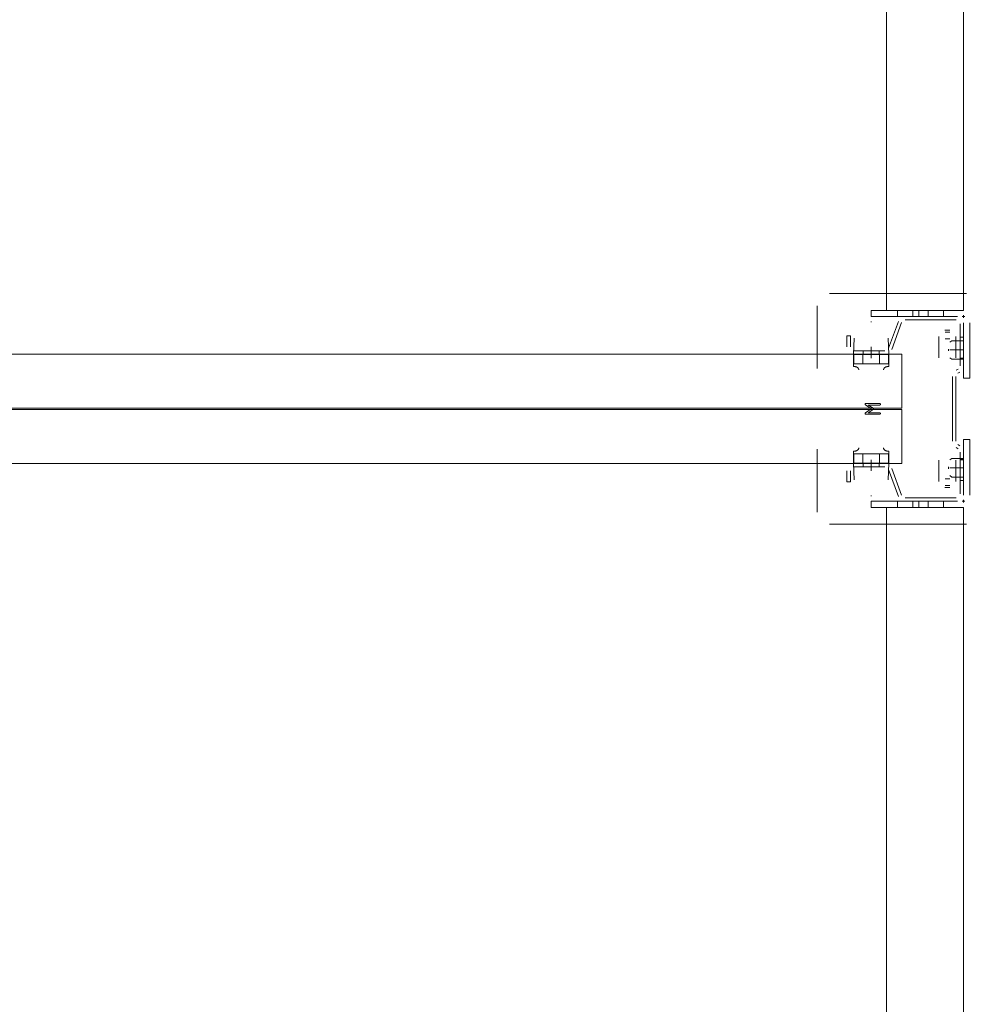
# Model space of a CAD drawing. Header units: millimetres. Extents: x -12989 to 357906, y -50379 to 30884.
# Tile 204 of 256: x 18595 to 19215, y 8204 to 8844. Entities that reach past the tile are written whole.
import ezdxf

# ---------------------------------------------------------------- set-up
doc = ezdxf.new("R2010")
doc.units = ezdxf.units.MM
doc.header["$MEASUREMENT"] = 0
doc.linetypes.add('MITTE2', pattern=[112.5, 75, -12.5, 12.5, -12.5])
doc.layers.add('Nowe_A_WYM_ZEWNETRZNE', color=7, linetype='Continuous')
for name, color, linetype, lineweight in [('Nowe_A_WYM_ZEWNETRZNE_Nr_pióra__1', 7, 'Continuous', 13), ('Nowe_A_WYM_ZEWNETRZNE_Nr_pióra__45', 7, 'Continuous', 15), ('Nowe_A_WYM_ZEWNETRZNE_Nr_pióra__85', 7, 'Continuous', 13), ('Nowe_REGAŁY_Nr_pióra__18', 9, 'Continuous', 13)]:
    doc.layers.add(name, color=color, linetype=linetype, lineweight=lineweight)
doc.styles.add('STYL_AUTOMATYCZNY_3', font='arial.ttf')
doc.dimstyles.new('STYL_AUTOMATYCZNY__1', dxfattribs={"dimtxt": 139.999998, "dimasz": 71.25, "dimexe": 0.18, "dimexo": 0.0625, "dimgap": 0, "dimtad": 1, "dimtih": 1, "dimtoh": 1, "dimdec": 0, "dimlfac": 0.1, "dimzin": 0, "dimdsep": 46, "dimtxsty": 'STYL_AUTOMATYCZNY_3', "dimblk": 'ARROWHEAD_6', "dimblk1": 'ARROWHEAD_6', "dimblk2": 'ARROWHEAD_6', "dimcen": 0.09, "dimse1": 1, "dimse2": 1, "dimclrd": 7, "dimclre": 7, "dimclrt": 7, "dimadec": 0, "dimazin": 0, "dimtfac": 1, "dimtdec": 4, "dimtmove": 0, "dimatfit": 3, "dimfxl": 0, "dimtolj": 1, "dimtzin": 0, "dimarcsym": 0})
doc.dimstyles.new('STYL_AUTOMATYCZNY__2', dxfattribs={"dimtxt": 139.999998, "dimasz": 71.25, "dimexe": 0.18, "dimexo": 0.0625, "dimgap": 0, "dimtad": 1, "dimdec": 0, "dimlfac": 0.1, "dimzin": 0, "dimdsep": 46, "dimtxsty": 'STYL_AUTOMATYCZNY_3', "dimblk": 'ARROWHEAD_6', "dimblk1": 'ARROWHEAD_6', "dimblk2": 'ARROWHEAD_6', "dimcen": 0.09, "dimse1": 1, "dimse2": 1, "dimclrd": 7, "dimclre": 7, "dimclrt": 7, "dimadec": 0, "dimazin": 0, "dimtfac": 1, "dimtdec": 4, "dimtmove": 0, "dimatfit": 3, "dimfxl": 0, "dimtolj": 1, "dimtzin": 0, "dimarcsym": 0})

# ---------------------------------------------------------------- blocks, each defined once
blk = doc.blocks.new('*D264')
at = {"layer": 'Nowe_A_WYM_ZEWNETRZNE_Nr_pióra__45', "color": 7, "linetype": 'Continuous', "lineweight": 15}
for p, q in [((5753.24, 15842.65), (5678.24, 15767.65)), ((36387.5, 15842.65), (36312.5, 15767.65))]:
    blk.add_line(p, q, dxfattribs=at)
at = {"layer": 'Nowe_A_WYM_ZEWNETRZNE_Nr_pióra__85', "color": 7, "linetype": 'Continuous', "lineweight": 13}
for p, q in [((5715.74, 15734.83), (5715.74, 15875.46)), ((36350, 15734.83), (36350, 15875.46)), ((5715.74, 15805.15), (36350, 15805.15))]:
    blk.add_line(p, q, dxfattribs=at)
at = {"layer": 'Nowe_A_WYM_ZEWNETRZNE_Nr_pióra__1', "color": 7, "lineweight": 13, "char_height": 140, "attachment_point": 7, "style": 'STYL_AUTOMATYCZNY_3'}
for s, insert in [('\\A1;{\\pql;\\fArial|b0|i0|c238|p0;\\W1.000000;3\xa0063}', (20685.85, 15833.15)), ('\\A1;{\\pql;\\fArial|b0|i0|c238|p0;\\W1.000000;15}', (36098.94, 15833.15))]:
    blk.add_mtext(s, dxfattribs=dict(at, insert=insert))
blk = doc.blocks.new('ARROWHEAD_6')
at = {"color": 0, "linetype": 'Continuous', "lineweight": 0}
for p, q in [((-0.5, -0.5), (0.5, 0.5)), ((0, 0), (-1, 0))]:
    blk.add_line(p, q, dxfattribs=at)
blk = doc.blocks.new('*D284')
at = {"layer": 'Nowe_A_WYM_ZEWNETRZNE_Nr_pióra__45', "color": 7, "linetype": 'Continuous', "lineweight": 15}
for p, q in [((5753.24, 13180.29), (5678.24, 13105.29)), ((36387.5, 13180.29), (36312.5, 13105.29))]:
    blk.add_line(p, q, dxfattribs=at)
at = {"layer": 'Nowe_A_WYM_ZEWNETRZNE_Nr_pióra__85', "color": 7, "linetype": 'Continuous', "lineweight": 13}
for p, q in [((5715.74, 13072.47), (5715.74, 13213.1)), ((36350, 13072.47), (36350, 13213.1)), ((5715.74, 13142.79), (36350, 13142.79))]:
    blk.add_line(p, q, dxfattribs=at)
at = {"layer": 'Nowe_A_WYM_ZEWNETRZNE_Nr_pióra__1', "color": 7, "lineweight": 13, "char_height": 140, "attachment_point": 7, "style": 'STYL_AUTOMATYCZNY_3'}
for s, insert in [('\\A1;{\\pql;\\fArial|b0|i0|c238|p0;\\W1.000000;3\xa0063}', (20685.85, 13170.79)), ('\\A1;{\\pql;\\fArial|b0|i0|c238|p0;\\W1.000000;15}', (36098.94, 13170.79))]:
    blk.add_mtext(s, dxfattribs=dict(at, insert=insert))
blk = doc.blocks.new('*D308')
at = {"layer": 'Nowe_A_WYM_ZEWNETRZNE_Nr_pióra__45', "color": 7, "linetype": 'Continuous', "lineweight": 15}
for p, q in [((37171.6, 187.5), (37246.6, 112.5)), ((37171.6, 37.5), (37246.6, -37.5))]:
    blk.add_line(p, q, dxfattribs=at)
at = {"layer": 'Nowe_A_WYM_ZEWNETRZNE_Nr_pióra__85', "color": 7, "linetype": 'Continuous', "lineweight": 13}
for p, q in [((37209.1, 150), (37209.1, 14850)), ((37279.42, 150), (37138.79, 150)), ((37209.1, 0), (37209.1, 150)), ((37279.42, 0), (37138.79, 0)), ((37209.1, -56.25), (37209.1, 0))]:
    blk.add_line(p, q, dxfattribs=at)
at = {"layer": 'Nowe_A_WYM_ZEWNETRZNE_Nr_pióra__1', "color": 7, "lineweight": 13, "insert": (37181.1, -251.06), "char_height": 140, "attachment_point": 7, "rotation": 90, "style": 'STYL_AUTOMATYCZNY_3'}
blk.add_mtext('\\A1;{\\pql;\\fArial|b0|i0|c238|p0;\\W1.000000;15}', dxfattribs=at)
blk = doc.blocks.new('*D310')
at = {"layer": 'Nowe_A_WYM_ZEWNETRZNE_Nr_pióra__45', "color": 7, "linetype": 'Continuous', "lineweight": 15}
for p, q in [((37171.6, 14887.5), (37246.6, 14812.5)), ((37171.6, 187.5), (37246.6, 112.5))]:
    blk.add_line(p, q, dxfattribs=at)
at = {"layer": 'Nowe_A_WYM_ZEWNETRZNE_Nr_pióra__85', "color": 7, "linetype": 'Continuous', "lineweight": 13}
for p, q in [((37209.1, 150), (37209.1, 14850)), ((37279.42, 150), (37138.79, 150)), ((37209.1, 0), (37209.1, 150))]:
    blk.add_line(p, q, dxfattribs=at)
at = {"layer": 'Nowe_A_WYM_ZEWNETRZNE_Nr_pióra__1', "color": 7, "lineweight": 13, "char_height": 140, "attachment_point": 7, "rotation": 90, "style": 'STYL_AUTOMATYCZNY_3'}
for s, insert in [('\\A1;{\\pql;\\fArial|b0|i0|c238|p0;\\W1.000000;15}', (37181.1, 14598.94)), ('\\A1;{\\pql;\\fArial|b0|i0|c238|p0;\\W1.000000;1\xa0470}', (37181.1, 7152.98))]:
    blk.add_mtext(s, dxfattribs=dict(at, insert=insert))
blk = doc.blocks.new('*D311')
at = {"layer": 'Nowe_A_WYM_ZEWNETRZNE_Nr_pióra__45', "color": 7, "linetype": 'Continuous', "lineweight": 15}
blk.add_line((37171.6, 14887.5), (37246.6, 14812.5), dxfattribs=at)
at = {"layer": 'Nowe_A_WYM_ZEWNETRZNE_Nr_pióra__85', "color": 7, "linetype": 'Continuous', "lineweight": 13}
blk.add_line((37209.1, 150), (37209.1, 14850), dxfattribs=at)
blk = doc.blocks.new('*D312')
at = {"layer": 'Nowe_A_WYM_ZEWNETRZNE_Nr_pióra__45', "color": 7, "linetype": 'Continuous', "lineweight": 15}
for p, q in [((37246.6, 14962.5), (37171.6, 15037.5)), ((37171.6, 14887.5), (37246.6, 14812.5))]:
    blk.add_line(p, q, dxfattribs=at)
at = {"layer": 'Nowe_A_WYM_ZEWNETRZNE_Nr_pióra__85', "color": 7, "linetype": 'Continuous', "lineweight": 13}
for p, q in [((37209.1, 15000), (37209.1, 15056.25)), ((37279.42, 15000), (37138.79, 15000)), ((37209.1, 14850), (37209.1, 15000)), ((37279.42, 14850), (37138.79, 14850)), ((37209.1, 150), (37209.1, 14850))]:
    blk.add_line(p, q, dxfattribs=at)

msp = doc.modelspace()

# ---------------------------------------------------------------- linework, layer by layer
at = {"layer": 'Nowe_REGAŁY_Nr_pióra__18', "color": 9, "linetype": 'Continuous', "lineweight": 13}
for p, q in [((19158, 8654.99), (19158, 11346.99)), ((19208, 8654.99), (19208, 11346.99)), ((19121, 8665.99), (19210, 8665.99)), ((19121, 8665.99), (19210, 8665.99)), ((19113, 8617.14), (19113, 8657.99)), ((19113, 8617.14), (19113, 8657.99)), ((19208, 8654.99), (19148, 8654.99)), ((19148, 8650.99), (19148, 8654.99)), ((19165, 8650.99), (19165, 8654.99)), ((19175, 8650.99), (19175, 8654.99)), ((19179, 8650.99), (19179, 8654.99)), ((19185, 8650.99), (19185, 8654.99)), ((19195, 8650.99), (19195, 8654.99)), ((19148, 8650.99), (19204, 8650.99)), ((19170.13, 8650.99), (19203.25, 8650.99)), ((19170.13, 8650.99), (19203.25, 8650.99)), ((19203.25, 8648.74), (19170.13, 8648.74)), ((19203.25, 8648.74), (19170.13, 8648.74)), ((19207.1, 8650.99), (19208.9, 8650.99)), ((19207.1, 8650.99), (19208.9, 8650.99)), ((19208, 8650.09), (19208, 8651.89)), ((19208, 8650.09), (19208, 8651.89)), ((19147.77, 8647.54), (19148.23, 8647.54)), ((19147.77, 8647.54), (19148.23, 8647.54)), ((19159.3, 8630.38), (19165.66, 8647.86)), ((19159.3, 8630.38), (19165.66, 8647.86)), ((19167.78, 8647.09), (19161.41, 8629.61)), ((19167.78, 8647.09), (19161.41, 8629.61)), ((19195.9, 8642.11), (19199.1, 8642.11)), ((19195.9, 8642.11), (19199.1, 8642.11)), ((19205.75, 8619.03), (19205.75, 8646.24)), ((19205.75, 8619.03), (19205.75, 8646.24)), ((19208, 8646.99), (19208, 8610.99)), ((19208, 8646.24), (19208, 8619.03)), ((19208, 8646.24), (19208, 8619.03)), ((19212, 8610.99), (19212, 8646.99)), ((19132.25, 8638.49), (19134.5, 8638.49)), ((19132.25, 8631.24), (19132.25, 8638.49)), ((19132.25, 8638.49), (19134.5, 8638.49)), ((19132.25, 8631.24), (19132.25, 8638.49)), ((19134.5, 8638.49), (19134.5, 8631.24)), ((19134.5, 8638.49), (19134.5, 8631.24)), ((19136.5, 8626.25), (19136.88, 8637.02)), ((19136.5, 8626.25), (19136.88, 8637.02)), ((19159.12, 8637.02), (19159.5, 8626.25)), ((19159.12, 8637.02), (19159.5, 8626.25)), ((19191.9, 8625.91), (19191.9, 8638.11)), ((19191.9, 8625.91), (19191.9, 8638.11)), ((19192, 8637.91), (19192, 8633.67)), ((19192, 8637.91), (19192, 8633.67)), ((19196, 8640.74), (19199, 8640.74)), ((19196, 8640.74), (19199, 8640.74)), ((19196, 8636.5), (19199, 8636.5)), ((19196, 8636.5), (19199, 8636.5)), ((19203, 8633.67), (19203, 8637.91)), ((19203, 8633.67), (19203, 8637.91)), ((19203.1, 8638.11), (19203.1, 8625.91)), ((19203.1, 8638.11), (19203.1, 8625.91)), ((19205.75, 8637.49), (19208, 8637.49)), ((19205.75, 8637.49), (19208, 8637.49)), ((19192, 8627.09), (19192, 8633.67)), ((19192, 8627.09), (19192, 8633.67)), ((19198.13, 8629.88), (19198.13, 8628.6)), ((19199.08, 8634.3), (19200.45, 8635.29)), ((19208.03, 8629.24), (19199.18, 8629.24)), ((19208, 8635.29), (19200.45, 8635.29)), ((19203, 8633.67), (19203, 8627.09)), ((19203, 8633.67), (19203, 8627.09)), ((19136.49, 8619.74), (19136.49, 8626.25)), ((19136.49, 8626.25), (19136.5, 8626.25)), ((19136.49, 8619.74), (19136.49, 8626.25)), ((19136.49, 8626.25), (19136.5, 8626.25)), ((19136.64, 8620.45), (19136.64, 8626.25)), ((19137.05, 8626.25), (19136.64, 8626.25)), ((19136.64, 8620.45), (19136.64, 8626.25)), ((19137.05, 8626.25), (19136.64, 8626.25)), ((19137, 8628.74), (19156.95, 8628.74)), ((19137, 8628.74), (19156.95, 8628.74)), ((19156.95, 8626.49), (19137, 8626.49)), ((19156.95, 8626.49), (19137, 8626.49)), ((19137.05, 8626.25), (19147.94, 8626.25)), ((19137.05, 8626.25), (19147.94, 8626.25)), ((19142.5, 8626.25), (19142.5, 8620.25)), ((19142.5, 8626.25), (19142.5, 8620.25)), ((19142.85, 8626.49), (19142.85, 8628.74)), ((19142.85, 8626.49), (19142.85, 8628.74)), ((19148.06, 8626.25), (19147.94, 8626.25)), ((19148.06, 8626.25), (19147.94, 8626.25)), ((19148.06, 8626.25), (19158.95, 8626.25)), ((19148.06, 8626.25), (19158.95, 8626.25)), ((19153.15, 8626.49), (19153.15, 8628.74)), ((19153.15, 8626.49), (19153.15, 8628.74)), ((19153.5, 8626.25), (19153.5, 8620.25)), ((19153.5, 8626.25), (19153.5, 8620.25)), ((19159.36, 8626.25), (19158.95, 8626.25)), ((19159.36, 8626.25), (19158.95, 8626.25)), ((19159.36, 8626.25), (19159.36, 8620.45)), ((19159.36, 8626.25), (19159.36, 8620.45)), ((19159.5, 8626.25), (19159.51, 8626.25)), ((19159.5, 8626.25), (19159.51, 8626.25)), ((19159.51, 8626.25), (19159.51, 8619.75)), ((19159.51, 8626.25), (19159.51, 8619.75)), ((19191.99, 8625.91), (19191.9, 8625.91)), ((19191.99, 8625.91), (19191.9, 8625.91)), ((19191.99, 8624.25), (19191.99, 8625.91)), ((19191.99, 8624.25), (19191.99, 8625.91)), ((19192, 8624.25), (19191.99, 8624.25)), ((19192, 8624.25), (19191.99, 8624.25)), ((19192, 8624.26), (19192, 8627.09)), ((19192, 8624.26), (19192, 8627.09)), ((19192, 8624.26), (19192, 8624.25)), ((19192, 8624.26), (19192, 8624.25)), ((19200.45, 8623.19), (19199.08, 8624.18)), ((19208, 8623.19), (19200.45, 8623.19)), ((19203, 8624.26), (19203, 8627.09)), ((19203, 8624.26), (19203, 8627.09)), ((19203, 8624.25), (19203, 8624.26)), ((19203, 8624.25), (19203, 8624.26)), ((19203.01, 8624.25), (19203, 8624.25)), ((19203.01, 8624.25), (19203, 8624.25)), ((19203.01, 8625.91), (19203.01, 8624.25)), ((19203.1, 8625.91), (19203.01, 8625.91)), ((19203.01, 8625.91), (19203.01, 8624.25)), ((19203.1, 8625.91), (19203.01, 8625.91)), ((19208, 8623.99), (19205.75, 8623.99)), ((19208, 8623.99), (19205.75, 8623.99)), ((19208, 8623.49), (19205.75, 8623.49)), ((19208, 8623.49), (19205.75, 8623.49)), ((19136.53, 8622.01), (19136.53, 8618.55)), ((19136.53, 8622.01), (19136.53, 8618.55)), ((19137.05, 8620.25), (19136.64, 8620.25)), ((19137.05, 8620.25), (19136.64, 8620.25)), ((19147.94, 8620.25), (19137.05, 8620.25)), ((19147.94, 8620.25), (19137.05, 8620.25)), ((19148.06, 8620.25), (19147.94, 8620.25)), ((19148.06, 8620.25), (19147.94, 8620.25)), ((19158.95, 8620.25), (19148.06, 8620.25)), ((19158.95, 8620.25), (19148.06, 8620.25)), ((19159.36, 8620.25), (19158.95, 8620.25)), ((19159.36, 8620.25), (19158.95, 8620.25)), ((19159.47, 8618.56), (19159.47, 8622.02)), ((19159.47, 8618.56), (19159.47, 8622.02)), ((19203.13, 8616.07), (19204.5, 8616.87)), ((19203.13, 8616.07), (19204.5, 8616.87)), ((19200.75, 8570.02), (19200.75, 8611.96)), ((19200.75, 8570.02), (19200.75, 8611.96)), ((19203, 8611.96), (19203, 8570.02)), ((19203, 8611.96), (19203, 8570.02)), ((19205.63, 8614.92), (19204.25, 8614.12)), ((19205.63, 8614.92), (19204.25, 8614.12)), ((19212, 8610.99), (19208, 8610.99)), ((19148.09, 8590.99), (19144.22, 8593.56)), ((19148.09, 8590.99), (19144.22, 8593.56)), ((19144.25, 8588.43), (19148.09, 8590.99)), ((19144.25, 8588.43), (19148.09, 8590.99)), ((19144.5, 8594.49), (19153.5, 8594.49)), ((19144.5, 8594.49), (19153.5, 8594.49)), ((19146.14, 8593.48), (19149.19, 8591.45)), ((19153.5, 8593.48), (19146.14, 8593.48)), ((19146.14, 8593.48), (19149.19, 8591.45)), ((19153.5, 8593.48), (19146.14, 8593.48)), ((19153.5, 8587.49), (19144.5, 8587.49)), ((19153.5, 8587.49), (19144.5, 8587.49)), ((19149.19, 8590.52), (19146.14, 8588.49)), ((19149.19, 8590.52), (19146.14, 8588.49)), ((19146.14, 8588.49), (19153.5, 8588.49)), ((19146.14, 8588.49), (19153.5, 8588.49)), ((19204.5, 8565.11), (19203.13, 8565.91)), ((19204.5, 8565.11), (19203.13, 8565.91)), ((19204.25, 8567.85), (19205.63, 8567.06)), ((19204.25, 8567.85), (19205.63, 8567.06)), ((19208, 8534.99), (19208, 8570.99)), ((19212, 8570.99), (19208, 8570.99)), ((19212, 8570.99), (19212, 8534.99)), ((19113, 8523.99), (19113, 8564.84)), ((19113, 8523.99), (19113, 8564.84)), ((19136.49, 8555.73), (19136.49, 8562.24)), ((19136.49, 8555.73), (19136.49, 8562.24)), ((19136.64, 8561.73), (19136.64, 8555.73)), ((19137.05, 8561.73), (19136.64, 8561.73)), ((19136.64, 8561.73), (19136.64, 8555.73)), ((19137.05, 8561.73), (19136.64, 8561.73)), ((19137.05, 8561.73), (19147.94, 8561.73)), ((19137.05, 8561.73), (19147.94, 8561.73)), ((19142.5, 8555.73), (19142.5, 8561.73)), ((19142.5, 8555.73), (19142.5, 8561.73)), ((19148.06, 8561.73), (19147.94, 8561.73)), ((19148.06, 8561.73), (19147.94, 8561.73)), ((19148.06, 8561.73), (19158.95, 8561.73)), ((19148.06, 8561.73), (19158.95, 8561.73)), ((19153.5, 8555.73), (19153.5, 8561.73)), ((19153.5, 8555.73), (19153.5, 8561.73)), ((19159.36, 8561.73), (19158.95, 8561.73)), ((19159.36, 8561.73), (19158.95, 8561.73)), ((19159.36, 8561.53), (19159.36, 8555.73)), ((19159.36, 8561.53), (19159.36, 8555.73)), ((19159.47, 8559.96), (19159.47, 8563.42)), ((19159.47, 8559.96), (19159.47, 8563.42)), ((19159.51, 8562.23), (19159.51, 8555.73)), ((19159.51, 8562.23), (19159.51, 8555.73)), ((19200.45, 8558.79), (19199.08, 8557.8)), ((19208, 8558.79), (19200.45, 8558.79)), ((19205.75, 8535.74), (19205.75, 8562.95)), ((19205.75, 8535.74), (19205.75, 8562.95)), ((19208, 8562.95), (19208, 8535.74)), ((19208, 8562.95), (19208, 8535.74)), ((19136.5, 8555.73), (19136.49, 8555.73)), ((19136.5, 8555.73), (19136.49, 8555.73)), ((19136.88, 8544.96), (19136.5, 8555.73)), ((19136.88, 8544.96), (19136.5, 8555.73)), ((19137.05, 8555.73), (19136.64, 8555.73)), ((19137.05, 8555.73), (19136.64, 8555.73)), ((19137, 8555.49), (19156.95, 8555.49)), ((19137, 8555.49), (19156.95, 8555.49)), ((19156.95, 8553.24), (19137, 8553.24)), ((19156.95, 8553.24), (19137, 8553.24)), ((19147.94, 8555.73), (19137.05, 8555.73)), ((19147.94, 8555.73), (19137.05, 8555.73)), ((19142.85, 8553.24), (19142.85, 8555.49)), ((19142.85, 8553.24), (19142.85, 8555.49)), ((19148.06, 8555.73), (19147.94, 8555.73)), ((19148.06, 8555.73), (19147.94, 8555.73)), ((19158.95, 8555.73), (19148.06, 8555.73)), ((19158.95, 8555.73), (19148.06, 8555.73)), ((19153.15, 8553.24), (19153.15, 8555.49)), ((19153.15, 8553.24), (19153.15, 8555.49)), ((19159.36, 8555.73), (19158.95, 8555.73)), ((19159.36, 8555.73), (19158.95, 8555.73)), ((19159.5, 8555.73), (19159.12, 8544.96)), ((19159.5, 8555.73), (19159.12, 8544.96)), ((19159.51, 8555.73), (19159.5, 8555.73)), ((19159.51, 8555.73), (19159.5, 8555.73)), ((19161.41, 8552.36), (19167.78, 8534.88)), ((19161.41, 8552.36), (19167.78, 8534.88)), ((19191.9, 8543.86), (19191.9, 8556.06)), ((19191.9, 8556.06), (19191.99, 8556.06)), ((19191.9, 8543.86), (19191.9, 8556.06)), ((19191.9, 8556.06), (19191.99, 8556.06)), ((19191.99, 8556.06), (19191.99, 8557.73)), ((19191.99, 8557.73), (19192, 8557.73)), ((19191.99, 8556.06), (19191.99, 8557.73)), ((19191.99, 8557.73), (19192, 8557.73)), ((19192, 8557.73), (19192, 8557.72)), ((19192, 8557.73), (19192, 8557.72)), ((19192, 8557.72), (19192, 8554.89)), ((19192, 8557.72), (19192, 8554.89)), ((19192, 8554.89), (19192, 8548.31)), ((19192, 8554.89), (19192, 8548.31)), ((19198.13, 8552.1), (19198.13, 8553.38)), ((19208.03, 8552.74), (19199.18, 8552.74)), ((19203, 8557.73), (19203.01, 8557.73)), ((19203, 8557.72), (19203, 8557.73)), ((19203, 8557.73), (19203.01, 8557.73)), ((19203, 8557.72), (19203, 8557.73)), ((19203, 8557.72), (19203, 8554.89)), ((19203, 8557.72), (19203, 8554.89)), ((19203, 8548.31), (19203, 8554.89)), ((19203, 8548.31), (19203, 8554.89)), ((19203.01, 8557.73), (19203.01, 8556.06)), ((19203.01, 8557.73), (19203.01, 8556.06)), ((19203.01, 8556.06), (19203.1, 8556.06)), ((19203.01, 8556.06), (19203.1, 8556.06)), ((19203.1, 8556.06), (19203.1, 8543.86)), ((19203.1, 8556.06), (19203.1, 8543.86)), ((19205.75, 8558.49), (19208, 8558.49)), ((19205.75, 8558.49), (19208, 8558.49)), ((19205.75, 8557.99), (19208, 8557.99)), ((19205.75, 8557.99), (19208, 8557.99)), ((19132.25, 8543.49), (19132.25, 8550.74)), ((19132.25, 8543.49), (19132.25, 8550.74)), ((19134.5, 8550.74), (19134.5, 8543.49)), ((19134.5, 8550.74), (19134.5, 8543.49)), ((19165.66, 8534.11), (19159.3, 8551.59)), ((19165.66, 8534.11), (19159.3, 8551.59)), ((19192, 8548.31), (19192, 8544.06)), ((19192, 8548.31), (19192, 8544.06)), ((19199.08, 8547.68), (19200.45, 8546.69)), ((19208, 8546.69), (19200.45, 8546.69)), ((19203, 8544.06), (19203, 8548.31)), ((19203, 8544.06), (19203, 8548.31)), ((19134.5, 8543.49), (19132.25, 8543.49)), ((19134.5, 8543.49), (19132.25, 8543.49)), ((19199.1, 8539.86), (19195.9, 8539.86)), ((19199.1, 8539.86), (19195.9, 8539.86)), ((19196, 8545.48), (19199, 8545.48)), ((19196, 8545.48), (19199, 8545.48)), ((19196, 8541.24), (19199, 8541.24)), ((19196, 8541.24), (19199, 8541.24)), ((19208, 8544.49), (19205.75, 8544.49)), ((19208, 8544.49), (19205.75, 8544.49)), ((19148.23, 8534.44), (19147.77, 8534.44)), ((19148.23, 8534.44), (19147.77, 8534.44)), ((19170.13, 8533.24), (19203.25, 8533.24)), ((19170.13, 8533.24), (19203.25, 8533.24)), ((19148, 8530.99), (19204, 8530.99)), ((19148, 8530.99), (19148, 8526.99)), ((19208, 8526.99), (19148, 8526.99)), ((19158, 5834.99), (19158, 8526.99)), ((19165, 8530.99), (19165, 8526.99)), ((19203.25, 8530.99), (19170.13, 8530.99)), ((19203.25, 8530.99), (19170.13, 8530.99)), ((19175, 8530.99), (19175, 8526.99)), ((19179, 8530.99), (19179, 8526.99)), ((19185, 8530.99), (19185, 8526.99)), ((19195, 8530.99), (19195, 8526.99)), ((19207.1, 8530.99), (19208.9, 8530.99)), ((19207.1, 8530.99), (19208.9, 8530.99)), ((19208, 8530.09), (19208, 8531.89)), ((19208, 8530.09), (19208, 8531.89)), ((19208, 5834.99), (19208, 8526.99)), ((19210, 8515.99), (19121, 8515.99)), ((19210, 8515.99), (19121, 8515.99))]:
    msp.add_line(p, q, dxfattribs=at)
at = {"layer": 'Nowe_REGAŁY_Nr_pióra__18', "color": 9, "linetype": 'MITTE2', "lineweight": 13}
for p, q in [((19148, 8623.99), (19148, 8631.24)), ((19148, 8623.99), (19148, 8631.24)), ((19148, 8550.74), (19148, 8557.99)), ((19148, 8550.74), (19148, 8557.99))]:
    msp.add_line(p, q, dxfattribs=at)
at = {"layer": 'Nowe_REGAŁY_Nr_pióra__18', "color": 9, "linetype": 'Continuous', "lineweight": 13}
for points in [[(19168, 8591.49), (19168, 8626.49), (18148, 8626.49), (18148, 8591.49)], [(19168, 8591.49), (19168, 8626.49), (18148, 8626.49), (18148, 8591.49)], [(19168, 8555.49), (19168, 8590.49), (18148, 8590.49), (18148, 8555.49)], [(19168, 8555.49), (19168, 8590.49), (18148, 8590.49), (18148, 8555.49)]]:
    msp.add_lwpolyline(points, close=True, dxfattribs=at)
at = {"layer": 'Nowe_REGAŁY_Nr_pióra__18', "color": 9, "linetype": 'Continuous', "lineweight": 13, "flags": 128}
for points in [[(19136.64, 8626.25), (19136.63, 8626.22), (19136.62, 8626.18), (19136.62, 8626.12), (19136.61, 8626.05), (19136.61, 8625.96), (19136.6, 8625.86), (19136.59, 8625.74), (19136.59, 8625.61), (19136.58, 8625.46), (19136.58, 8625.3), (19136.57, 8625.13), (19136.57, 8624.94), (19136.57, 8624.73), (19136.56, 8624.51), (19136.56, 8624.28), (19136.55, 8624.04), (19136.55, 8623.78), (19136.54, 8623.51), (19136.54, 8623.23), (19136.54, 8622.94), (19136.53, 8622.64), (19136.53, 8622.33), (19136.53, 8622.01)], [(19136.64, 8626.25), (19136.63, 8626.22), (19136.62, 8626.18), (19136.62, 8626.12), (19136.61, 8626.05), (19136.61, 8625.96), (19136.6, 8625.86), (19136.59, 8625.74), (19136.59, 8625.61), (19136.58, 8625.46), (19136.58, 8625.3), (19136.57, 8625.13), (19136.57, 8624.94), (19136.57, 8624.73), (19136.56, 8624.51), (19136.56, 8624.28), (19136.55, 8624.04), (19136.55, 8623.78), (19136.54, 8623.51), (19136.54, 8623.23), (19136.54, 8622.94), (19136.53, 8622.64), (19136.53, 8622.33), (19136.53, 8622.01)], [(19159.36, 8626.25), (19159.37, 8626.22), (19159.38, 8626.18), (19159.38, 8626.12), (19159.39, 8626.05), (19159.39, 8625.97), (19159.4, 8625.86), (19159.4, 8625.75), (19159.41, 8625.61), (19159.42, 8625.47), (19159.42, 8625.31), (19159.43, 8625.13), (19159.43, 8624.94), (19159.43, 8624.74), (19159.44, 8624.52), (19159.44, 8624.29), (19159.45, 8624.05), (19159.45, 8623.79), (19159.46, 8623.52), (19159.46, 8623.24), (19159.46, 8622.96), (19159.47, 8622.65), (19159.47, 8622.34), (19159.47, 8622.02)], [(19159.36, 8626.25), (19159.37, 8626.22), (19159.38, 8626.18), (19159.38, 8626.12), (19159.39, 8626.05), (19159.39, 8625.97), (19159.4, 8625.86), (19159.4, 8625.75), (19159.41, 8625.61), (19159.42, 8625.47), (19159.42, 8625.31), (19159.43, 8625.13), (19159.43, 8624.94), (19159.43, 8624.74), (19159.44, 8624.52), (19159.44, 8624.29), (19159.45, 8624.05), (19159.45, 8623.79), (19159.46, 8623.52), (19159.46, 8623.24), (19159.46, 8622.96), (19159.47, 8622.65), (19159.47, 8622.34), (19159.47, 8622.02)], [(19136.53, 8618.55), (19136.53, 8618.68), (19136.53, 8618.81), (19136.54, 8618.93), (19136.54, 8619.04), (19136.54, 8619.16), (19136.55, 8619.26), (19136.55, 8619.36), (19136.56, 8619.46), (19136.56, 8619.55), (19136.57, 8619.64), (19136.57, 8619.72), (19136.57, 8619.8), (19136.58, 8619.87), (19136.58, 8619.94), (19136.59, 8619.99), (19136.59, 8620.05), (19136.6, 8620.09), (19136.61, 8620.14), (19136.61, 8620.17), (19136.62, 8620.2), (19136.62, 8620.22), (19136.63, 8620.24), (19136.63, 8620.25)], [(19136.53, 8618.55), (19136.53, 8618.68), (19136.53, 8618.81), (19136.54, 8618.93), (19136.54, 8619.04), (19136.54, 8619.16), (19136.55, 8619.26), (19136.55, 8619.36), (19136.56, 8619.46), (19136.56, 8619.55), (19136.57, 8619.64), (19136.57, 8619.72), (19136.57, 8619.8), (19136.58, 8619.87), (19136.58, 8619.94), (19136.59, 8619.99), (19136.59, 8620.05), (19136.6, 8620.09), (19136.61, 8620.14), (19136.61, 8620.17), (19136.62, 8620.2), (19136.62, 8620.22), (19136.63, 8620.24), (19136.63, 8620.25)], [(19136.53, 8618.55), (19136.75, 8618.55), (19136.98, 8618.53), (19137.2, 8618.51), (19137.42, 8618.48), (19137.64, 8618.44), (19137.85, 8618.39), (19138.06, 8618.33), (19138.26, 8618.27), (19138.45, 8618.2), (19138.63, 8618.11), (19138.81, 8618.02), (19138.97, 8617.92), (19139.13, 8617.82), (19139.27, 8617.7), (19139.4, 8617.58), (19139.52, 8617.45), (19139.63, 8617.32), (19139.72, 8617.18), (19139.8, 8617.03), (19139.87, 8616.88), (19139.92, 8616.72), (19139.96, 8616.57), (19139.98, 8616.41), (19139.99, 8616.25)], [(19136.53, 8618.55), (19136.75, 8618.55), (19136.98, 8618.53), (19137.2, 8618.51), (19137.42, 8618.48), (19137.64, 8618.44), (19137.85, 8618.39), (19138.06, 8618.33), (19138.26, 8618.27), (19138.45, 8618.2), (19138.63, 8618.11), (19138.81, 8618.02), (19138.97, 8617.92), (19139.13, 8617.82), (19139.27, 8617.7), (19139.4, 8617.58), (19139.52, 8617.45), (19139.63, 8617.32), (19139.72, 8617.18), (19139.8, 8617.03), (19139.87, 8616.88), (19139.92, 8616.72), (19139.96, 8616.57), (19139.98, 8616.41), (19139.99, 8616.25)], [(19156, 8616.25), (19156.01, 8616.41), (19156.03, 8616.57), (19156.07, 8616.73), (19156.12, 8616.88), (19156.18, 8617.03), (19156.26, 8617.18), (19156.36, 8617.32), (19156.46, 8617.46), (19156.58, 8617.59), (19156.72, 8617.71), (19156.86, 8617.82), (19157.02, 8617.93), (19157.18, 8618.03), (19157.36, 8618.12), (19157.54, 8618.2), (19157.74, 8618.28), (19157.94, 8618.34), (19158.14, 8618.4), (19158.36, 8618.45), (19158.57, 8618.49), (19158.79, 8618.52), (19159.02, 8618.54), (19159.25, 8618.55), (19159.47, 8618.56)], [(19156, 8616.25), (19156.01, 8616.41), (19156.03, 8616.57), (19156.07, 8616.73), (19156.12, 8616.88), (19156.18, 8617.03), (19156.26, 8617.18), (19156.36, 8617.32), (19156.46, 8617.46), (19156.58, 8617.59), (19156.72, 8617.71), (19156.86, 8617.82), (19157.02, 8617.93), (19157.18, 8618.03), (19157.36, 8618.12), (19157.54, 8618.2), (19157.74, 8618.28), (19157.94, 8618.34), (19158.14, 8618.4), (19158.36, 8618.45), (19158.57, 8618.49), (19158.79, 8618.52), (19159.02, 8618.54), (19159.25, 8618.55), (19159.47, 8618.56)], [(19159.47, 8618.56), (19159.47, 8618.69), (19159.47, 8618.81), (19159.46, 8618.93), (19159.46, 8619.05), (19159.46, 8619.16), (19159.45, 8619.27), (19159.45, 8619.37), (19159.44, 8619.47), (19159.44, 8619.56), (19159.43, 8619.64), (19159.43, 8619.73), (19159.43, 8619.8), (19159.42, 8619.87), (19159.42, 8619.94), (19159.41, 8620), (19159.4, 8620.05), (19159.4, 8620.1), (19159.39, 8620.14), (19159.39, 8620.17), (19159.38, 8620.2), (19159.38, 8620.22), (19159.37, 8620.24), (19159.37, 8620.25)], [(19159.47, 8618.56), (19159.47, 8618.69), (19159.47, 8618.81), (19159.46, 8618.93), (19159.46, 8619.05), (19159.46, 8619.16), (19159.45, 8619.27), (19159.45, 8619.37), (19159.44, 8619.47), (19159.44, 8619.56), (19159.43, 8619.64), (19159.43, 8619.73), (19159.43, 8619.8), (19159.42, 8619.87), (19159.42, 8619.94), (19159.41, 8620), (19159.4, 8620.05), (19159.4, 8620.1), (19159.39, 8620.14), (19159.39, 8620.17), (19159.38, 8620.2), (19159.38, 8620.22), (19159.37, 8620.24), (19159.37, 8620.25)], [(19144, 8593.99), (19144, 8594.03), (19144, 8594.07), (19144.01, 8594.1), (19144.01, 8594.14), (19144.02, 8594.17), (19144.03, 8594.2), (19144.04, 8594.24), (19144.06, 8594.26), (19144.07, 8594.29), (19144.09, 8594.32), (19144.11, 8594.34), (19144.13, 8594.36), (19144.15, 8594.38), (19144.17, 8594.4), (19144.2, 8594.42), (19144.22, 8594.43), (19144.25, 8594.44), (19144.28, 8594.46), (19144.31, 8594.46), (19144.35, 8594.47), (19144.38, 8594.48), (19144.42, 8594.48), (19144.46, 8594.49), (19144.5, 8594.49)], [(19144, 8593.99), (19144, 8594.03), (19144, 8594.07), (19144.01, 8594.1), (19144.01, 8594.14), (19144.02, 8594.17), (19144.03, 8594.2), (19144.04, 8594.24), (19144.06, 8594.26), (19144.07, 8594.29), (19144.09, 8594.32), (19144.11, 8594.34), (19144.13, 8594.36), (19144.15, 8594.38), (19144.17, 8594.4), (19144.2, 8594.42), (19144.22, 8594.43), (19144.25, 8594.44), (19144.28, 8594.46), (19144.31, 8594.46), (19144.35, 8594.47), (19144.38, 8594.48), (19144.42, 8594.48), (19144.46, 8594.49), (19144.5, 8594.49)], [(19144.22, 8593.56), (19144.2, 8593.57), (19144.19, 8593.58), (19144.17, 8593.6), (19144.15, 8593.61), (19144.14, 8593.63), (19144.13, 8593.64), (19144.11, 8593.66), (19144.1, 8593.67), (19144.09, 8593.69), (19144.08, 8593.71), (19144.07, 8593.72), (19144.06, 8593.74), (19144.05, 8593.76), (19144.04, 8593.78), (19144.03, 8593.8), (19144.02, 8593.81), (19144.02, 8593.83), (19144.01, 8593.85), (19144.01, 8593.88), (19144.01, 8593.9), (19144, 8593.92), (19144, 8593.94), (19144, 8593.96), (19144, 8593.99)], [(19144.22, 8593.56), (19144.2, 8593.57), (19144.19, 8593.58), (19144.17, 8593.6), (19144.15, 8593.61), (19144.14, 8593.63), (19144.13, 8593.64), (19144.11, 8593.66), (19144.1, 8593.67), (19144.09, 8593.69), (19144.08, 8593.71), (19144.07, 8593.72), (19144.06, 8593.74), (19144.05, 8593.76), (19144.04, 8593.78), (19144.03, 8593.8), (19144.02, 8593.81), (19144.02, 8593.83), (19144.01, 8593.85), (19144.01, 8593.88), (19144.01, 8593.9), (19144, 8593.92), (19144, 8593.94), (19144, 8593.96), (19144, 8593.99)], [(19149.19, 8591.45), (19149.22, 8591.44), (19149.24, 8591.42), (19149.27, 8591.4), (19149.29, 8591.38), (19149.31, 8591.37), (19149.33, 8591.35), (19149.35, 8591.33), (19149.36, 8591.31), (19149.38, 8591.29), (19149.4, 8591.27), (19149.41, 8591.25), (19149.42, 8591.24), (19149.44, 8591.22), (19149.45, 8591.2), (19149.46, 8591.18), (19149.47, 8591.16), (19149.47, 8591.14), (19149.48, 8591.12), (19149.49, 8591.1), (19149.49, 8591.07), (19149.5, 8591.05), (19149.5, 8591.03), (19149.5, 8591.01), (19149.5, 8590.99)], [(19149.19, 8591.45), (19149.22, 8591.44), (19149.24, 8591.42), (19149.27, 8591.4), (19149.29, 8591.38), (19149.31, 8591.37), (19149.33, 8591.35), (19149.35, 8591.33), (19149.36, 8591.31), (19149.38, 8591.29), (19149.4, 8591.27), (19149.41, 8591.25), (19149.42, 8591.24), (19149.44, 8591.22), (19149.45, 8591.2), (19149.46, 8591.18), (19149.47, 8591.16), (19149.47, 8591.14), (19149.48, 8591.12), (19149.49, 8591.1), (19149.49, 8591.07), (19149.5, 8591.05), (19149.5, 8591.03), (19149.5, 8591.01), (19149.5, 8590.99)], [(19149.5, 8590.99), (19149.5, 8590.97), (19149.5, 8590.95), (19149.5, 8590.92), (19149.49, 8590.9), (19149.49, 8590.88), (19149.48, 8590.86), (19149.47, 8590.84), (19149.47, 8590.82), (19149.46, 8590.8), (19149.45, 8590.78), (19149.44, 8590.76), (19149.42, 8590.74), (19149.41, 8590.72), (19149.4, 8590.7), (19149.38, 8590.68), (19149.36, 8590.66), (19149.35, 8590.64), (19149.33, 8590.62), (19149.31, 8590.6), (19149.29, 8590.59), (19149.27, 8590.57), (19149.24, 8590.55), (19149.22, 8590.53), (19149.19, 8590.52)], [(19149.5, 8590.99), (19149.5, 8590.97), (19149.5, 8590.95), (19149.5, 8590.92), (19149.49, 8590.9), (19149.49, 8590.88), (19149.48, 8590.86), (19149.47, 8590.84), (19149.47, 8590.82), (19149.46, 8590.8), (19149.45, 8590.78), (19149.44, 8590.76), (19149.42, 8590.74), (19149.41, 8590.72), (19149.4, 8590.7), (19149.38, 8590.68), (19149.36, 8590.66), (19149.35, 8590.64), (19149.33, 8590.62), (19149.31, 8590.6), (19149.29, 8590.59), (19149.27, 8590.57), (19149.24, 8590.55), (19149.22, 8590.53), (19149.19, 8590.52)], [(19153.5, 8594.49), (19153.54, 8594.49), (19153.58, 8594.48), (19153.62, 8594.48), (19153.65, 8594.47), (19153.69, 8594.46), (19153.72, 8594.46), (19153.75, 8594.44), (19153.78, 8594.43), (19153.8, 8594.42), (19153.83, 8594.4), (19153.85, 8594.38), (19153.87, 8594.36), (19153.89, 8594.34), (19153.91, 8594.32), (19153.93, 8594.29), (19153.94, 8594.26), (19153.96, 8594.24), (19153.97, 8594.2), (19153.98, 8594.17), (19153.99, 8594.14), (19153.99, 8594.1), (19154, 8594.07), (19154, 8594.03), (19154, 8593.99)], [(19153.5, 8594.49), (19153.54, 8594.49), (19153.58, 8594.48), (19153.62, 8594.48), (19153.65, 8594.47), (19153.69, 8594.46), (19153.72, 8594.46), (19153.75, 8594.44), (19153.78, 8594.43), (19153.8, 8594.42), (19153.83, 8594.4), (19153.85, 8594.38), (19153.87, 8594.36), (19153.89, 8594.34), (19153.91, 8594.32), (19153.93, 8594.29), (19153.94, 8594.26), (19153.96, 8594.24), (19153.97, 8594.2), (19153.98, 8594.17), (19153.99, 8594.14), (19153.99, 8594.1), (19154, 8594.07), (19154, 8594.03), (19154, 8593.99)], [(19154, 8593.99), (19154, 8593.94), (19154, 8593.91), (19153.99, 8593.87), (19153.99, 8593.83), (19153.98, 8593.8), (19153.97, 8593.77), (19153.96, 8593.74), (19153.94, 8593.71), (19153.93, 8593.68), (19153.91, 8593.66), (19153.89, 8593.63), (19153.87, 8593.61), (19153.85, 8593.59), (19153.83, 8593.57), (19153.8, 8593.56), (19153.78, 8593.54), (19153.75, 8593.53), (19153.72, 8593.52), (19153.69, 8593.51), (19153.65, 8593.5), (19153.62, 8593.49), (19153.58, 8593.49), (19153.54, 8593.49), (19153.5, 8593.48)], [(19154, 8593.99), (19154, 8593.94), (19154, 8593.91), (19153.99, 8593.87), (19153.99, 8593.83), (19153.98, 8593.8), (19153.97, 8593.77), (19153.96, 8593.74), (19153.94, 8593.71), (19153.93, 8593.68), (19153.91, 8593.66), (19153.89, 8593.63), (19153.87, 8593.61), (19153.85, 8593.59), (19153.83, 8593.57), (19153.8, 8593.56), (19153.78, 8593.54), (19153.75, 8593.53), (19153.72, 8593.52), (19153.69, 8593.51), (19153.65, 8593.5), (19153.62, 8593.49), (19153.58, 8593.49), (19153.54, 8593.49), (19153.5, 8593.48)], [(19144, 8587.99), (19144, 8588.02), (19144, 8588.04), (19144, 8588.06), (19144.01, 8588.08), (19144.01, 8588.1), (19144.02, 8588.12), (19144.02, 8588.14), (19144.03, 8588.16), (19144.04, 8588.18), (19144.04, 8588.2), (19144.05, 8588.22), (19144.06, 8588.24), (19144.07, 8588.25), (19144.09, 8588.27), (19144.1, 8588.29), (19144.11, 8588.31), (19144.13, 8588.32), (19144.14, 8588.34), (19144.16, 8588.36), (19144.17, 8588.37), (19144.19, 8588.39), (19144.21, 8588.4), (19144.23, 8588.42), (19144.25, 8588.43)], [(19144, 8587.99), (19144, 8588.02), (19144, 8588.04), (19144, 8588.06), (19144.01, 8588.08), (19144.01, 8588.1), (19144.02, 8588.12), (19144.02, 8588.14), (19144.03, 8588.16), (19144.04, 8588.18), (19144.04, 8588.2), (19144.05, 8588.22), (19144.06, 8588.24), (19144.07, 8588.25), (19144.09, 8588.27), (19144.1, 8588.29), (19144.11, 8588.31), (19144.13, 8588.32), (19144.14, 8588.34), (19144.16, 8588.36), (19144.17, 8588.37), (19144.19, 8588.39), (19144.21, 8588.4), (19144.23, 8588.42), (19144.25, 8588.43)], [(19144.5, 8587.49), (19144.46, 8587.49), (19144.42, 8587.5), (19144.38, 8587.5), (19144.35, 8587.51), (19144.31, 8587.51), (19144.28, 8587.52), (19144.25, 8587.53), (19144.22, 8587.55), (19144.2, 8587.56), (19144.17, 8587.58), (19144.15, 8587.6), (19144.13, 8587.62), (19144.11, 8587.64), (19144.09, 8587.66), (19144.07, 8587.69), (19144.06, 8587.71), (19144.04, 8587.74), (19144.03, 8587.77), (19144.02, 8587.81), (19144.01, 8587.84), (19144.01, 8587.88), (19144, 8587.91), (19144, 8587.95), (19144, 8587.99)], [(19144.5, 8587.49), (19144.46, 8587.49), (19144.42, 8587.5), (19144.38, 8587.5), (19144.35, 8587.51), (19144.31, 8587.51), (19144.28, 8587.52), (19144.25, 8587.53), (19144.22, 8587.55), (19144.2, 8587.56), (19144.17, 8587.58), (19144.15, 8587.6), (19144.13, 8587.62), (19144.11, 8587.64), (19144.09, 8587.66), (19144.07, 8587.69), (19144.06, 8587.71), (19144.04, 8587.74), (19144.03, 8587.77), (19144.02, 8587.81), (19144.01, 8587.84), (19144.01, 8587.88), (19144, 8587.91), (19144, 8587.95), (19144, 8587.99)], [(19153.5, 8588.49), (19153.54, 8588.49), (19153.58, 8588.49), (19153.62, 8588.49), (19153.65, 8588.48), (19153.69, 8588.47), (19153.72, 8588.46), (19153.75, 8588.45), (19153.78, 8588.44), (19153.8, 8588.42), (19153.83, 8588.41), (19153.85, 8588.39), (19153.87, 8588.37), (19153.89, 8588.35), (19153.91, 8588.32), (19153.93, 8588.3), (19153.94, 8588.27), (19153.96, 8588.24), (19153.97, 8588.21), (19153.98, 8588.18), (19153.99, 8588.15), (19153.99, 8588.11), (19154, 8588.07), (19154, 8588.03), (19154, 8587.99)], [(19153.5, 8588.49), (19153.54, 8588.49), (19153.58, 8588.49), (19153.62, 8588.49), (19153.65, 8588.48), (19153.69, 8588.47), (19153.72, 8588.46), (19153.75, 8588.45), (19153.78, 8588.44), (19153.8, 8588.42), (19153.83, 8588.41), (19153.85, 8588.39), (19153.87, 8588.37), (19153.89, 8588.35), (19153.91, 8588.32), (19153.93, 8588.3), (19153.94, 8588.27), (19153.96, 8588.24), (19153.97, 8588.21), (19153.98, 8588.18), (19153.99, 8588.15), (19153.99, 8588.11), (19154, 8588.07), (19154, 8588.03), (19154, 8587.99)], [(19154, 8587.99), (19154, 8587.95), (19154, 8587.91), (19153.99, 8587.88), (19153.99, 8587.84), (19153.98, 8587.81), (19153.97, 8587.77), (19153.96, 8587.74), (19153.94, 8587.71), (19153.93, 8587.69), (19153.91, 8587.66), (19153.89, 8587.64), (19153.87, 8587.62), (19153.85, 8587.6), (19153.83, 8587.58), (19153.8, 8587.56), (19153.78, 8587.55), (19153.75, 8587.53), (19153.72, 8587.52), (19153.69, 8587.51), (19153.65, 8587.51), (19153.62, 8587.5), (19153.58, 8587.5), (19153.54, 8587.49), (19153.5, 8587.49)], [(19154, 8587.99), (19154, 8587.95), (19154, 8587.91), (19153.99, 8587.88), (19153.99, 8587.84), (19153.98, 8587.81), (19153.97, 8587.77), (19153.96, 8587.74), (19153.94, 8587.71), (19153.93, 8587.69), (19153.91, 8587.66), (19153.89, 8587.64), (19153.87, 8587.62), (19153.85, 8587.6), (19153.83, 8587.58), (19153.8, 8587.56), (19153.78, 8587.55), (19153.75, 8587.53), (19153.72, 8587.52), (19153.69, 8587.51), (19153.65, 8587.51), (19153.62, 8587.5), (19153.58, 8587.5), (19153.54, 8587.49), (19153.5, 8587.49)], [(19139.99, 8565.73), (19139.98, 8565.57), (19139.96, 8565.41), (19139.92, 8565.25), (19139.87, 8565.1), (19139.8, 8564.95), (19139.72, 8564.8), (19139.63, 8564.66), (19139.52, 8564.53), (19139.4, 8564.4), (19139.27, 8564.28), (19139.13, 8564.16), (19138.97, 8564.06), (19138.81, 8563.96), (19138.63, 8563.87), (19138.45, 8563.78), (19138.26, 8563.71), (19138.06, 8563.64), (19137.85, 8563.59), (19137.64, 8563.54), (19137.42, 8563.5), (19137.2, 8563.47), (19136.98, 8563.45), (19136.75, 8563.43), (19136.53, 8563.43)], [(19139.99, 8565.73), (19139.98, 8565.57), (19139.96, 8565.41), (19139.92, 8565.25), (19139.87, 8565.1), (19139.8, 8564.95), (19139.72, 8564.8), (19139.63, 8564.66), (19139.52, 8564.53), (19139.4, 8564.4), (19139.27, 8564.28), (19139.13, 8564.16), (19138.97, 8564.06), (19138.81, 8563.96), (19138.63, 8563.87), (19138.45, 8563.78), (19138.26, 8563.71), (19138.06, 8563.64), (19137.85, 8563.59), (19137.64, 8563.54), (19137.42, 8563.5), (19137.2, 8563.47), (19136.98, 8563.45), (19136.75, 8563.43), (19136.53, 8563.43)], [(19159.47, 8563.42), (19159.25, 8563.43), (19159.02, 8563.44), (19158.79, 8563.46), (19158.57, 8563.49), (19158.36, 8563.53), (19158.14, 8563.58), (19157.94, 8563.64), (19157.74, 8563.7), (19157.54, 8563.78), (19157.36, 8563.86), (19157.18, 8563.95), (19157.02, 8564.05), (19156.86, 8564.16), (19156.72, 8564.27), (19156.58, 8564.39), (19156.46, 8564.52), (19156.36, 8564.66), (19156.26, 8564.8), (19156.18, 8564.95), (19156.12, 8565.1), (19156.07, 8565.25), (19156.03, 8565.41), (19156.01, 8565.57), (19156, 8565.73)], [(19159.47, 8563.42), (19159.25, 8563.43), (19159.02, 8563.44), (19158.79, 8563.46), (19158.57, 8563.49), (19158.36, 8563.53), (19158.14, 8563.58), (19157.94, 8563.64), (19157.74, 8563.7), (19157.54, 8563.78), (19157.36, 8563.86), (19157.18, 8563.95), (19157.02, 8564.05), (19156.86, 8564.16), (19156.72, 8564.27), (19156.58, 8564.39), (19156.46, 8564.52), (19156.36, 8564.66), (19156.26, 8564.8), (19156.18, 8564.95), (19156.12, 8565.1), (19156.07, 8565.25), (19156.03, 8565.41), (19156.01, 8565.57), (19156, 8565.73)], [(19136.53, 8563.43), (19136.53, 8563.3), (19136.53, 8563.17), (19136.54, 8563.05), (19136.54, 8562.94), (19136.54, 8562.82), (19136.55, 8562.72), (19136.55, 8562.61), (19136.56, 8562.52), (19136.56, 8562.42), (19136.57, 8562.34), (19136.57, 8562.26), (19136.57, 8562.18), (19136.58, 8562.11), (19136.58, 8562.04), (19136.59, 8561.98), (19136.59, 8561.93), (19136.6, 8561.88), (19136.61, 8561.84), (19136.61, 8561.81), (19136.62, 8561.78), (19136.62, 8561.76), (19136.63, 8561.74), (19136.63, 8561.73)], [(19136.53, 8563.43), (19136.53, 8563.3), (19136.53, 8563.17), (19136.54, 8563.05), (19136.54, 8562.94), (19136.54, 8562.82), (19136.55, 8562.72), (19136.55, 8562.61), (19136.56, 8562.52), (19136.56, 8562.42), (19136.57, 8562.34), (19136.57, 8562.26), (19136.57, 8562.18), (19136.58, 8562.11), (19136.58, 8562.04), (19136.59, 8561.98), (19136.59, 8561.93), (19136.6, 8561.88), (19136.61, 8561.84), (19136.61, 8561.81), (19136.62, 8561.78), (19136.62, 8561.76), (19136.63, 8561.74), (19136.63, 8561.73)], [(19159.36, 8555.73), (19159.37, 8555.76), (19159.38, 8555.8), (19159.38, 8555.86), (19159.39, 8555.93), (19159.39, 8556.01), (19159.4, 8556.12), (19159.4, 8556.23), (19159.41, 8556.36), (19159.42, 8556.51), (19159.42, 8556.67), (19159.43, 8556.85), (19159.43, 8557.04), (19159.43, 8557.24), (19159.44, 8557.46), (19159.44, 8557.69), (19159.45, 8557.93), (19159.45, 8558.19), (19159.46, 8558.46), (19159.46, 8558.73), (19159.46, 8559.02), (19159.47, 8559.32), (19159.47, 8559.64), (19159.47, 8559.96)], [(19159.36, 8555.73), (19159.37, 8555.76), (19159.38, 8555.8), (19159.38, 8555.86), (19159.39, 8555.93), (19159.39, 8556.01), (19159.4, 8556.12), (19159.4, 8556.23), (19159.41, 8556.36), (19159.42, 8556.51), (19159.42, 8556.67), (19159.43, 8556.85), (19159.43, 8557.04), (19159.43, 8557.24), (19159.44, 8557.46), (19159.44, 8557.69), (19159.45, 8557.93), (19159.45, 8558.19), (19159.46, 8558.46), (19159.46, 8558.73), (19159.46, 8559.02), (19159.47, 8559.32), (19159.47, 8559.64), (19159.47, 8559.96)], [(19159.47, 8563.42), (19159.47, 8563.29), (19159.47, 8563.17), (19159.46, 8563.05), (19159.46, 8562.93), (19159.46, 8562.82), (19159.45, 8562.71), (19159.45, 8562.61), (19159.44, 8562.51), (19159.44, 8562.42), (19159.43, 8562.33), (19159.43, 8562.25), (19159.43, 8562.18), (19159.42, 8562.11), (19159.42, 8562.04), (19159.41, 8561.98), (19159.4, 8561.93), (19159.4, 8561.88), (19159.39, 8561.84), (19159.39, 8561.81), (19159.38, 8561.78), (19159.38, 8561.76), (19159.37, 8561.74), (19159.37, 8561.73)], [(19159.47, 8563.42), (19159.47, 8563.29), (19159.47, 8563.17), (19159.46, 8563.05), (19159.46, 8562.93), (19159.46, 8562.82), (19159.45, 8562.71), (19159.45, 8562.61), (19159.44, 8562.51), (19159.44, 8562.42), (19159.43, 8562.33), (19159.43, 8562.25), (19159.43, 8562.18), (19159.42, 8562.11), (19159.42, 8562.04), (19159.41, 8561.98), (19159.4, 8561.93), (19159.4, 8561.88), (19159.39, 8561.84), (19159.39, 8561.81), (19159.38, 8561.78), (19159.38, 8561.76), (19159.37, 8561.74), (19159.37, 8561.73)]]:
    msp.add_lwpolyline(points, dxfattribs=at)

# ---------------------------------------------------------------- dimensions: what is measured, and where the dimension line sits
at = {"layer": 'Nowe_A_WYM_ZEWNETRZNE', "color": 7, "linetype": 'Continuous', "lineweight": 13}
for base, p2, picture, middle in [((36350, 15805.15), (36350, 14850), '*D264', (20926.01, 15903.15)), ((36350, 13142.79), (36350, 7500), '*D284', (20926.01, 13240.79))]:
    dim = msp.add_linear_dim(base=base, p1=(5715.74, 7500), p2=p2, dimstyle='STYL_AUTOMATYCZNY__1', dxfattribs=at)
    dim.commit()
    dim.dimension.update_dxf_attribs({"geometry": picture, "text_midpoint": middle, "dimtype": 160})
for base, p1, p2, picture, middle in [((37209.1, 15000), (18000, 14850), (18000, 15000), '*D312', (37111.1, 14705.48)), ((37209.1, 14850), (18000, 150), (36350, 14850), '*D310', (37111.1, 7393.14)), ((37209.10436141, 14850), (36350, 14850), (18000, 14850), '*D311', (37111.10436248, 14849.88141735)), ((37209.1, 150), (18000, 0), (36350, 150), '*D308', (37111.1, -144.52))]:
    dim = msp.add_linear_dim(base=base, p1=p1, p2=p2, angle=90, dimstyle='STYL_AUTOMATYCZNY__2', dxfattribs=at)
    dim.commit()
    dim.dimension.update_dxf_attribs({"geometry": picture, "text_midpoint": middle, "dimtype": 160, "text_rotation": 90})

doc.saveas('drawing.dxf')
